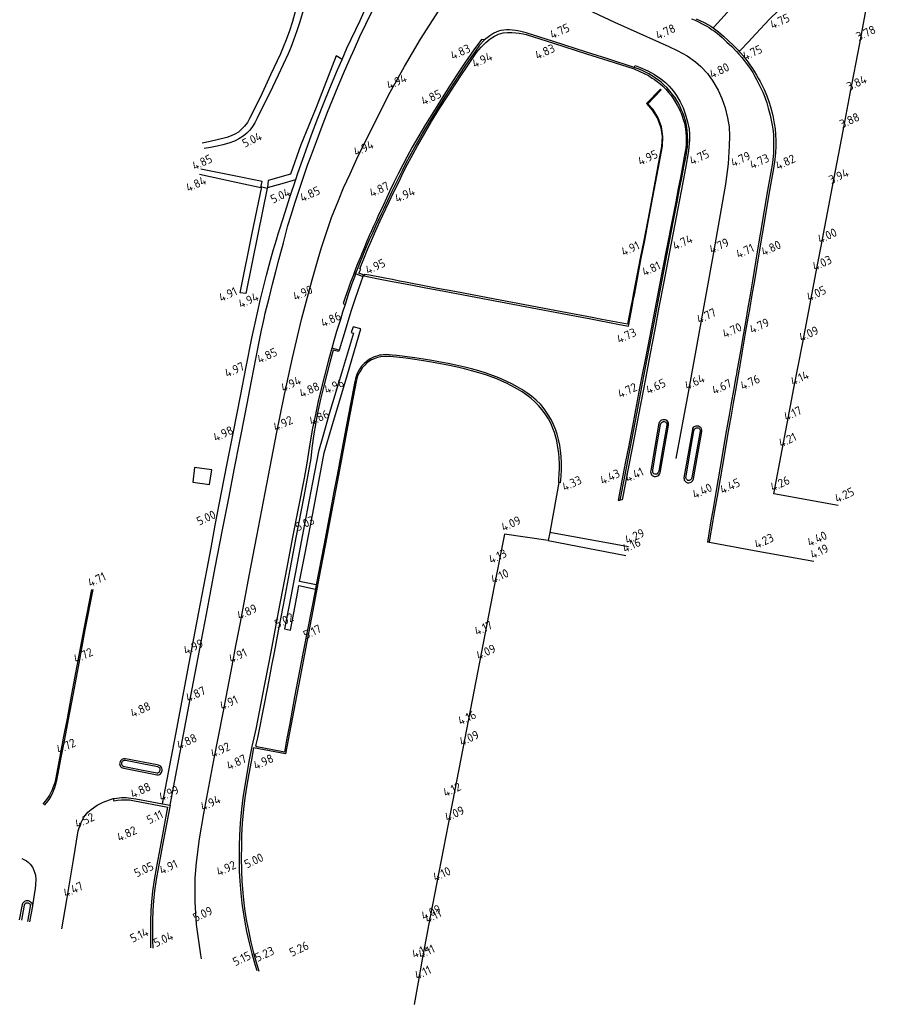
# Model space of a CAD drawing. Header units: metres. Extents: x 147456 to 147745, y 410516 to 410733.
# Tile 1 of 4: x 147456 to 147547, y 410558 to 410662. Entities that reach past the tile are written whole.
import ezdxf
from ezdxf.enums import TextEntityAlignment as Align

# ---------------------------------------------------------------- set-up
doc = ezdxf.new("R2010")
doc.units = ezdxf.units.M
for name, color, linetype in [('AS-WEG', 255, 'Continuous'), ('GOOT', 255, 'Continuous'), ('KANT_VERHARDING', 255, 'Continuous'), ('OPSLUITBAND', 255, 'Continuous'), ('TROTTOIRBAND', 255, 'Continuous')]:
    doc.layers.add(name, color=color, linetype=linetype)
doc.layers.add('X-XX-AL-T18', color=7, linetype='Continuous', lineweight=18)
doc.styles.add('NLCS-ISO-M500-T18', font='NLCS-ISO.TTF', dxfattribs={"height": 0.9})

msp = doc.modelspace()

# ---------------------------------------------------------------- linework, layer by layer
at = {"layer": 'AS-WEG'}
for points in [[(147511.46, 410665.19), (147513.95, 410663.95), (147519.06, 410661.53), (147523.74, 410659.43), (147524.76, 410658.98), (147525.62, 410658.58), (147526.68, 410657.99), (147527.57, 410657.36), (147528.14, 410656.87), (147528.84, 410656.13), (147529.4, 410655.35), (147529.95, 410654.4), (147530.33, 410653.51), (147530.69, 410652.52), (147530.94, 410651.48), (147531.09, 410650.54), (147531.13, 410649.55), (147531.12, 410648.54), (147531, 410646.65), (147530.72, 410644.51), (147529.37, 410636.92), (147528.05, 410629.56), (147526.78, 410622.59), (147525.5, 410615.64)], [(147475.62, 410563.01), (147475.54, 410563.43), (147475.09, 410566.63), (147474.94, 410569), (147474.95, 410571.49), (147475.08, 410573.14), (147475.4, 410575.62), (147475.86, 410578.3), (147476.92, 410583.89), (147477.88, 410588.89), (147478.83, 410593.84), (147479.23, 410595.92), (147479.7, 410598.4), (147480.63, 410603.29), (147481.42, 410607.46), (147482.66, 410613.86), (147483.51, 410618.23), (147484.32, 410622.37), (147485.16, 410626.24), (147486.14, 410630.28), (147487.25, 410634.43), (147487.87, 410636.64), (147488.21, 410637.84), (147488.68, 410639.22), (147489.28, 410641), (147490, 410642.78), (147490.54, 410644.12), (147491.23, 410645.6), (147491.96, 410647.18), (147493.98, 410651.27), (147495.44, 410654.17), (147496.94, 410656.88), (147498.64, 410659.75), (147500.6, 410662.82)]]:
    msp.add_lwpolyline(points, dxfattribs=at)
at = {"layer": 'GOOT'}
msp.add_lwpolyline([(147505.38, 410659.68), (147505.06, 410659.71), (147504.26, 410658.62), (147503.38, 410657.37), (147502.46, 410655.99), (147501.76, 410654.91), (147500.92, 410653.58), (147499.99, 410652.11), (147499.18, 410650.79), (147498.47, 410649.6), (147497.78, 410648.4), (147497.21, 410647.35), (147496.77, 410646.52), (147496.28, 410645.58), (147495.85, 410644.69), (147495.39, 410643.72), (147494.74, 410642.34), (147494.16, 410641.1), (147493.96, 410640.66), (147493.69, 410640.08), (147493.48, 410639.59), (147493.24, 410639.06), (147493.01, 410638.5), (147492.67, 410637.7), (147492.43, 410637.12), (147492.29, 410636.76), (147492.16, 410636.45), (147491.96, 410635.95), (147491.84, 410635.66), (147491.73, 410635.37), (147491.54, 410634.87), (147491.28, 410634.18), (147491.06, 410633.57), (147490.88, 410633.06), (147490.69, 410632.49), (147490.51, 410631.94), (147490.7, 410631.86)], dxfattribs=at)
at = {"layer": 'KANT_VERHARDING'}
for p, q in [((147520.5, 410606.36), (147512.23, 410607.87)), ((147512.08, 410607.01), (147520.25, 410605.45))]:
    msp.add_line(p, q, dxfattribs=at)
for points in [[(147542.57, 410610.7), (147535.79, 410611.91), (147536.67, 410616.54), (147537.21, 410619.32), (147537.92, 410623.04), (147538.81, 410627.67), (147539.61, 410631.91), (147540.22, 410635.11), (147540.77, 410637.99), (147541.96, 410644.24), (147543.09, 410650.1), (147543.84, 410654.05), (147544.83, 410659.31), (147545.73, 410664.11), (147546.46, 410668.4)], [(147529.42, 410660.94), (147529.53, 410661.05), (147530.21, 410661.81), (147531.53, 410663.27), (147532.23, 410664.02), (147533.29, 410665.15), (147533.87, 410665.76), (147534.39, 410666.3), (147534.52, 410666.17)], [(147486.77, 410664.44), (147486.4, 410663.12), (147485.96, 410661.59), (147485.64, 410660.62), (147485.29, 410659.65), (147485.01, 410658.89), (147484.71, 410658.2), (147483.66, 410655.98), (147482.74, 410654.04), (147481.64, 410651.84), (147481.42, 410651.39), (147481.21, 410650.97), (147480.98, 410650.57), (147480.7, 410650.2), (147480.37, 410649.86), (147479.98, 410649.55), (147479.52, 410649.27), (147479.06, 410649.04), (147478.49, 410648.83), (147477.86, 410648.65), (147477.24, 410648.5), (147476.55, 410648.37), (147475.87, 410648.25)], [(147536.96, 410663.77), (147537.1, 410663.63), (147536.24, 410662.75), (147535.34, 410661.85), (147533.9, 410660.3), (147533.09, 410659.45), (147532.29, 410658.6), (147532.15, 410658.47)], [(147472.3, 410579.16), (147473.36, 410584.76), (147474.31, 410589.75), (147475.26, 410594.7), (147476.13, 410599.27), (147477.06, 410604.16), (147477.86, 410608.32), (147478.47, 410611.47), (147479.08, 410614.63), (147479.61, 410617.29), (147480.23, 410620.47), (147480.87, 410623.77), (147481.36, 410626.29), (147481.78, 410628.44), (147481.92, 410629.14), (147482.05, 410629.75), (147482.19, 410630.36), (147482.31, 410630.94), (147482.71, 410632.52), (147483.08, 410633.98), (147483.43, 410635.33), (147483.74, 410636.54), (147483.96, 410637.33), (147484.24, 410638.33), (147484.46, 410639.3), (147484.69, 410640.16), (147485.03, 410641.25), (147485.45, 410642.61), (147485.81, 410643.67), (147486.25, 410645.02), (147486.76, 410646.49), (147487.18, 410647.6), (147487.69, 410648.99), (147488.29, 410650.59), (147488.87, 410652.06), (147489.42, 410653.44), (147489.99, 410654.81), (147490.55, 410656.15), (147491.15, 410657.51), (147491.71, 410658.74), (147492.27, 410660.02), (147492.89, 410661.32), (147493.57, 410662.69)], [(147527.13, 410661.89), (147527.52, 410661.74), (147527.87, 410661.59), (147528.33, 410661.35), (147528.76, 410661.11), (147529, 410660.97), (147529.26, 410660.79), (147529.55, 410660.59), (147529.83, 410660.37), (147530.36, 410659.92), (147530.87, 410659.44), (147531.37, 410658.97), (147531.88, 410658.45), (147532.12, 410658.19), (147532.42, 410657.84), (147532.67, 410657.52), (147532.88, 410657.24), (147533.13, 410656.91), (147533.37, 410656.55), (147533.58, 410656.24), (147533.8, 410655.83), (147533.98, 410655.51), (147534.17, 410655.15), (147534.38, 410654.73), (147534.63, 410654.18), (147534.84, 410653.64), (147535.05, 410653.06), (147535.22, 410652.5), (147535.41, 410651.75), (147535.59, 410650.89), (147535.68, 410650.34), (147535.75, 410649.72), (147535.78, 410649.12), (147535.78, 410648.52), (147535.75, 410647.8), (147535.72, 410647.4), (147535.66, 410646.79), (147535.56, 410646.15), (147535.08, 410643.45), (147534.65, 410640.89), (147534.09, 410637.58), (147533.56, 410634.35), (147533.3, 410632.85), (147533.04, 410631.32), (147532.88, 410630.41), (147532.6, 410628.8), (147532.28, 410626.93), (147532.05, 410625.61), (147531.91, 410624.84), (147531.86, 410624.53), (147531.81, 410624.25), (147531.55, 410622.79), (147531.32, 410621.45), (147531.1, 410620.19), (147530.77, 410618.3), (147530.4, 410616.17), (147529.7, 410612.07), (147529.37, 410610.17), (147529.19, 410609.1), (147528.83, 410606.85)], [(147519.64, 410611.27), (147520.15, 410613.94), (147520.85, 410617.59), (147521.41, 410620.5), (147521.99, 410623.55), (147522.69, 410627.22), (147523.24, 410630.09), (147523.92, 410633.67), (147525.23, 410640.52), (147525.64, 410642.62), (147525.89, 410644), (147526.12, 410645.18), (147526.34, 410646.32), (147526.5, 410647.17), (147526.61, 410647.72), (147526.66, 410648.04), (147526.71, 410648.41), (147526.72, 410648.68), (147526.74, 410649.07), (147526.73, 410649.5), (147526.72, 410649.77), (147526.69, 410650.13), (147526.64, 410650.49), (147526.57, 410650.89), (147526.47, 410651.28), (147526.36, 410651.63), (147526.26, 410651.93), (147526.1, 410652.3), (147525.95, 410652.63), (147525.76, 410653.03), (147525.59, 410653.3), (147525.38, 410653.64), (147525.16, 410653.95), (147524.88, 410654.29), (147524.58, 410654.63), (147524.24, 410654.96), (147523.94, 410655.22), (147523.68, 410655.43), (147523.39, 410655.63), (147523.11, 410655.82), (147522.67, 410656.1), (147522.31, 410656.29), (147522.01, 410656.43), (147521.64, 410656.6), (147521.11, 410656.79), (147518.35, 410657.68), (147516.1, 410658.4), (147512.62, 410659.5), (147509.75, 410660.42), (147509.47, 410660.5), (147509.18, 410660.58), (147508.87, 410660.65), (147508.63, 410660.68), (147508.32, 410660.71), (147508, 410660.73), (147507.69, 410660.73), (147507.41, 410660.71), (147507.1, 410660.68), (147506.83, 410660.61), (147506.36, 410660.4), (147505.92, 410660.11), (147505.38, 410659.68), (147504.84, 410659.11), (147504.38, 410658.45), (147503.94, 410657.82), (147503.3, 410656.9), (147502.77, 410656.1), (147502.17, 410655.21), (147501.27, 410653.81), (147500.48, 410652.56), (147499.65, 410651.21), (147498.92, 410649.99), (147498.17, 410648.67), (147497.48, 410647.42), (147497.1, 410646.7), (147496.7, 410645.9), (147496.17, 410644.85), (147495.63, 410643.73), (147495.16, 410642.75), (147494.74, 410641.85), (147494.5, 410641.35), (147494.23, 410640.76), (147493.91, 410640.07), (147493.61, 410639.41), (147493.29, 410638.7), (147492.87, 410637.75), (147492.46, 410636.74), (147492.3, 410636.34), (147492.04, 410635.71), (147491.79, 410635.09), (147492.59, 410634.8)], [(147492.59, 410634.8), (147492.62, 410634.89), (147492.64, 410634.96), (147492.17, 410635.13), (147492.35, 410635.55), (147492.25, 410635.59), (147492.51, 410636.23), (147492.67, 410636.63), (147493.08, 410637.63), (147493.48, 410638.59), (147493.8, 410639.3), (147494.09, 410639.96), (147494.41, 410640.65), (147494.68, 410641.24), (147495.33, 410642.64), (147495.81, 410643.62), (147496.35, 410644.73), (147496.86, 410645.79), (147497.27, 410646.59), (147497.65, 410647.31), (147498.33, 410648.55), (147499.08, 410649.88), (147499.81, 410651.1), (147500.65, 410652.45), (147501.44, 410653.7), (147502.34, 410655.1), (147502.94, 410655.99), (147503.47, 410656.79), (147504.11, 410657.71), (147504.54, 410658.34), (147505.03, 410658.91), (147505.5, 410659.39), (147505.98, 410659.79), (147506.42, 410660.06), (147506.86, 410660.27), (147507.35, 410660.41), (147507.79, 410660.46), (147508.24, 410660.45), (147508.66, 410660.41), (147509.01, 410660.37), (147509.42, 410660.3), (147509.74, 410660.24), (147512.61, 410659.33), (147516.09, 410658.22), (147518.34, 410657.51), (147521.1, 410656.62), (147521.72, 410656.37), (147522.17, 410656.16), (147522.62, 410655.92), (147523.01, 410655.66), (147523.25, 410655.5), (147523.54, 410655.3), (147523.8, 410655.09), (147524.1, 410654.83), (147524.24, 410654.7), (147524.44, 410654.5), (147524.74, 410654.16), (147525, 410653.82), (147525.22, 410653.51), (147525.44, 410653.17), (147525.68, 410652.75), (147525.84, 410652.44), (147525.95, 410652.19), (147526.04, 410651.98), (147526.16, 410651.67), (147526.28, 410651.32), (147526.4, 410650.93), (147526.48, 410650.52), (147526.55, 410649.97), (147526.58, 410649.53), (147526.58, 410649.11), (147526.57, 410648.71), (147526.54, 410648.28), (147526.45, 410647.75), (147526.35, 410647.2), (147526.19, 410646.35), (147525.97, 410645.21), (147525.75, 410644.03), (147525.48, 410642.65), (147525.06, 410640.55), (147524.1, 410635.56), (147523.28, 410631.33), (147522.75, 410628.56), (147522.3, 410626.19), (147522, 410624.66), (147521.69, 410623.03), (147520.92, 410619.03), (147520.5, 410616.84), (147520.21, 410615.32), (147519.93, 410613.84), (147519.43, 410611.25), (147519.64, 410611.27)], [(147490.39, 410657.63), (147489.77, 410658), (147487.65, 410652.57), (147486.06, 410648.63), (147484.97, 410645.56), (147482.62, 410644.88), (147482.55, 410644.16), (147484.1, 410644.58), (147485.51, 410644.98)], [(147521.11, 410656.79), (147521.22, 410656.97), (147521.74, 410656.76), (147522.56, 410656.41), (147523.24, 410656.05), (147523.9, 410655.59), (147524.39, 410655.19), (147524.78, 410654.8), (147525.2, 410654.31), (147525.55, 410653.82), (147525.94, 410653.16), (147526.25, 410652.52), (147526.51, 410651.81), (147526.72, 410651.06), (147526.88, 410650.3), (147526.92, 410649.75), (147526.92, 410649.16), (147526.82, 410648.02), (147526.51, 410646.2), (147526.04, 410643.77), (147525.54, 410641.02), (147524.86, 410637.56), (147524.23, 410634.24), (147523.72, 410631.55), (147523.28, 410629.21), (147522.8, 410626.68), (147522.15, 410623.27), (147521.75, 410621.16), (147520.97, 410617.09), (147520.46, 410614.4), (147519.97, 410611.83), (147519.86, 410611.28), (147519.64, 410611.27)], [(147492.71, 410634.86), (147493.21, 410634.74), (147494.23, 410634.53), (147495.47, 410634.3), (147497.61, 410633.91), (147499.02, 410633.64), (147501.13, 410633.24), (147505.75, 410632.37), (147509.64, 410631.64), (147514.1, 410630.79), (147516.57, 410630.33), (147519.38, 410629.79), (147520.5, 410629.58), (147520.92, 410631.77), (147521.02, 410632.26), (147521.1, 410632.67), (147521.17, 410633.04), (147521.86, 410636.7), (147522.22, 410638.56), (147522.63, 410640.73), (147523.09, 410643.15), (147523.78, 410646.8), (147524.1, 410648.51), (147524.13, 410649.52), (147523.98, 410650.53), (147523.62, 410651.48), (147523.1, 410652.36), (147522.55, 410652.95), (147523.96, 410654.42)], [(147475.4, 410645.54), (147478.76, 410644.81), (147481.84, 410644.16), (147482, 410644.78), (147478.85, 410645.42), (147475.54, 410646.08)], [(147482.51, 410644.07), (147481.52, 410639.23), (147480.26, 410633), (147479.67, 410633.08), (147480.93, 410639.35), (147481.94, 410644.21), (147482.51, 410644.07)], [(147491.79, 410635.09), (147491.68, 410634.73), (147491.42, 410634.02), (147491, 410632.79), (147490.7, 410631.86), (147490.45, 410631.04), (147490.21, 410630.28), (147489.82, 410629.01), (147489.53, 410628.02), (147489.32, 410627.23)], [(147492.59, 410634.8), (147492.09, 410633.39), (147491.69, 410632.25), (147491.36, 410631.21), (147491.11, 410630.4), (147490.72, 410629.11), (147490.07, 410627.05)], [(147487.66, 410602.36), (147485.93, 410602.7), (147486.48, 410605.51), (147487.44, 410610.61), (147487.95, 410613.23), (147488.52, 410616.23), (147489.32, 410618.99), (147490.95, 410624.49), (147492.35, 410629.27), (147491.55, 410629.51), (147491.36, 410628.9), (147491.6, 410628.83), (147490.34, 410624.62), (147489.04, 410620.33), (147488.36, 410617.97), (147487.92, 410616.39), (147487.28, 410613.13), (147486.4, 410608.56), (147485.58, 410604.25), (147484.82, 410600.2), (147484.35, 410597.71), (147484.95, 410597.59), (147485.44, 410600.14), (147485.77, 410601.87), (147485.85, 410602.28), (147487.58, 410601.91)], [(147490.07, 410627.05), (147489.31, 410627.24), (147489.01, 410626.11), (147488.55, 410624.35), (147488.2, 410622.97), (147487.89, 410621.68), (147487.58, 410620.28), (147487.29, 410618.85), (147486.96, 410616.99), (147486.68, 410615.14), (147486.41, 410613.56), (147485.18, 410607.35), (147485.18, 410607.35), (147484.58, 410604.18), (147483.68, 410599.46), (147482.99, 410595.86), (147482.67, 410594.21), (147482.2, 410591.73), (147481.33, 410587.16), (147480.91, 410585.36), (147480.6, 410583.77), (147480.37, 410582.46), (147480.15, 410581.24), (147479.95, 410579.93), (147479.81, 410578.76), (147479.67, 410577.27), (147479.6, 410575.98), (147479.58, 410574.89), (147479.57, 410573.6), (147479.58, 410572.24), (147479.64, 410571.18), (147479.73, 410569.9), (147479.86, 410568.88), (147479.98, 410567.91), (147480.16, 410566.88), (147480.35, 410565.9), (147480.62, 410564.69), (147480.9, 410563.56), (147481.24, 410562.34), (147481.42, 410561.77)], [(147513.38, 410613.09), (147513.42, 410613.77), (147513.46, 410614.48), (147513.46, 410615.17), (147513.43, 410615.87), (147513.38, 410616.49), (147513.28, 410617.06), (147513.16, 410617.64), (147513.01, 410618.19), (147512.87, 410618.63), (147512.62, 410619.21), (147512.37, 410619.74), (147512.01, 410620.35), (147511.64, 410620.87), (147511.28, 410621.32), (147510.81, 410621.78), (147510.32, 410622.21), (147509.84, 410622.55), (147509.31, 410622.91), (147508.82, 410623.19), (147508.24, 410623.48), (147507.71, 410623.75), (147507.21, 410623.98), (147506.69, 410624.2), (147506.21, 410624.39), (147505.53, 410624.63), (147504.78, 410624.87), (147504.02, 410625.07), (147503.29, 410625.24), (147502.36, 410625.45), (147501.54, 410625.63), (147500.75, 410625.78), (147499.83, 410625.94), (147498.96, 410626.08), (147498.06, 410626.23), (147497.47, 410626.32), (147496.72, 410626.42), (147496.14, 410626.48), (147495.67, 410626.52), (147495.35, 410626.56), (147495.01, 410626.57), (147494.71, 410626.55), (147494.52, 410626.53), (147494.34, 410626.5), (147494.16, 410626.46), (147493.9, 410626.38), (147493.68, 410626.29), (147493.5, 410626.2), (147493.33, 410626.11), (147493.2, 410626.02), (147493.04, 410625.91), (147492.89, 410625.79), (147492.72, 410625.65), (147492.59, 410625.51), (147492.44, 410625.34), (147492.25, 410625.08), (147492.12, 410624.86), (147491.99, 410624.57), (147491.87, 410624.28), (147491.79, 410624.01), (147491.73, 410623.74), (147490.93, 410619.52), (147490.37, 410616.57), (147489.86, 410613.89), (147489.52, 410612.12), (147489.13, 410610.03), (147488.46, 410606.5), (147487.66, 410602.36), (147487.58, 410601.91), (147486.75, 410597.63), (147486.31, 410595.31), (147485.39, 410590.57), (147484.88, 410587.76), (147484.56, 410586), (147484.33, 410584.76), (147483.07, 410585), (147481.43, 410585.31), (147481.29, 410585.4)], [(147524.74, 410619.26), (147524.72, 410619.38), (147524.66, 410619.51), (147524.58, 410619.59), (147524.49, 410619.66), (147524.4, 410619.7), (147524.3, 410619.72), (147524.2, 410619.72), (147524.11, 410619.71), (147524, 410619.68), (147523.9, 410619.63), (147523.82, 410619.55), (147523.76, 410619.46), (147523.72, 410619.37), (147522.85, 410614.37), (147522.84, 410614.25), (147522.86, 410614.14), (147522.89, 410614.03), (147522.94, 410613.94), (147523.01, 410613.87), (147523.09, 410613.81), (147523.22, 410613.75), (147523.37, 410613.74), (147523.49, 410613.77), (147523.6, 410613.82), (147523.7, 410613.9), (147523.79, 410613.99), (147523.86, 410614.13), (147524.74, 410619.15), (147524.74, 410619.26)], [(147528.23, 410618.61), (147528.21, 410618.7), (147528.19, 410618.77), (147528.16, 410618.82), (147528.12, 410618.89), (147528.06, 410618.94), (147527.98, 410618.99), (147527.89, 410619.03), (147527.8, 410619.05), (147527.7, 410619.06), (147527.61, 410619.04), (147527.5, 410619.01), (147527.41, 410618.96), (147527.32, 410618.9), (147527.26, 410618.81), (147527.23, 410618.69), (147526.35, 410613.6), (147526.36, 410613.49), (147526.38, 410613.38), (147526.44, 410613.29), (147526.5, 410613.22), (147526.59, 410613.16), (147526.72, 410613.1), (147526.87, 410613.1), (147526.99, 410613.12), (147527.1, 410613.17), (147527.2, 410613.25), (147527.29, 410613.34), (147527.36, 410613.49), (147527.75, 410615.72), (147528.24, 410618.5), (147528.23, 410618.61)], [(147474.69, 410613.14), (147476.46, 410612.91), (147476.68, 410614.45), (147474.88, 410614.69), (147474.69, 410613.14)], [(147513.2, 410613.12), (147512.63, 410610.01), (147512.23, 410607.87), (147512.08, 410607.01), (147507.49, 410607.69), (147506.4, 410602.22), (147504.86, 410594.2), (147503.09, 410585.13), (147501.55, 410577.18), (147500.31, 410570.88), (147499.47, 410566.5), (147498.77, 410562.76), (147498.39, 410560.54), (147497.96, 410558.22)], [(147540, 410604.8), (147534.12, 410605.87), (147528.83, 410606.85)], [(147464.17, 410601.85), (147463.34, 410597.61), (147462.62, 410593.73), (147462.06, 410590.73), (147461.57, 410588.18), (147461.18, 410586.11), (147460.8, 410584.19), (147460.47, 410582.34), (147460.36, 410581.76), (147460.26, 410581.35), (147460.15, 410580.99), (147460.02, 410580.65), (147459.89, 410580.38), (147459.75, 410580.11), (147459.54, 410579.78), (147459.31, 410579.46), (147459.06, 410579.17)], [(147470.96, 410583.42), (147467.61, 410584.05), (147467.49, 410584.05), (147467.39, 410584.05), (147467.31, 410584.02), (147467.23, 410583.98), (147467.16, 410583.92), (147467.1, 410583.85), (147467.04, 410583.75), (147467, 410583.62), (147466.99, 410583.52), (147467, 410583.41), (147467.04, 410583.32), (147467.08, 410583.24), (147467.14, 410583.18), (147467.2, 410583.14), (147467.3, 410583.09), (147467.42, 410583.05), (147470.77, 410582.4), (147470.9, 410582.38), (147470.98, 410582.37), (147471.1, 410582.38), (147471.2, 410582.41), (147471.28, 410582.47), (147471.36, 410582.56), (147471.4, 410582.62), (147471.44, 410582.7), (147471.47, 410582.83), (147471.47, 410582.94), (147471.45, 410583.05), (147471.4, 410583.15), (147471.34, 410583.23), (147471.27, 410583.3), (147471.17, 410583.35), (147471.07, 410583.39), (147470.96, 410583.42)], [(147460.93, 410566.16), (147461.43, 410569.2), (147462.13, 410573.42), (147462.65, 410576.48), (147462.77, 410576.91), (147462.95, 410577.36), (147463.23, 410577.9), (147463.65, 410578.42), (147464.01, 410578.73), (147464.63, 410579.16), (147465.28, 410579.5), (147466.33, 410579.86)], [(147466.33, 410579.86), (147466.7, 410579.92), (147467.19, 410579.97), (147467.68, 410579.97), (147468.17, 410579.92), (147468.71, 410579.83), (147471.49, 410579.32), (147472.3, 410579.16), (147471.59, 410575.36), (147471.08, 410572.68), (147470.85, 410571.34), (147470.67, 410570.17), (147470.55, 410569.11), (147470.48, 410568.14), (147470.44, 410567.05), (147470.44, 410565.96), (147470.45, 410564.91), (147470.47, 410564.12)], [(147456.71, 410573.57), (147457.19, 410573.3), (147457.39, 410573.16), (147457.6, 410572.97), (147457.82, 410572.65), (147458.01, 410572.22), (147458.13, 410571.81), (147458.17, 410571.34), (147458.16, 410570.84), (147458.11, 410570.37), (147458.02, 410569.79), (147457.94, 410569.28), (147457.82, 410568.63)], [(147456.48, 410567.12), (147456.79, 410568.74)], [(147456.79, 410568.74), (147456.83, 410568.86), (147456.91, 410568.98), (147457.01, 410569.07), (147457.1, 410569.11), (147457.19, 410569.13), (147457.28, 410569.15), (147457.39, 410569.13), (147457.51, 410569.08), (147457.63, 410569.01), (147457.71, 410568.93), (147457.76, 410568.83), (147457.8, 410568.74), (147457.82, 410568.63), (147457.82, 410568.54), (147457.51, 410566.9)]]:
    msp.add_lwpolyline(points, dxfattribs=at)
at = {"layer": 'OPSLUITBAND'}
for points in [[(147486.02, 410664.58), (147485.57, 410663.01), (147485.18, 410661.61), (147484.86, 410660.64), (147484.51, 410659.67), (147484.21, 410658.9), (147483.9, 410658.22), (147482.88, 410656), (147481.99, 410654.06), (147480.91, 410651.86), (147480.66, 410651.41), (147480.43, 410650.99), (147480.14, 410650.61), (147479.83, 410650.3), (147479.48, 410649.99), (147479.12, 410649.76), (147478.71, 410649.57), (147478.28, 410649.42), (147477.26, 410649.16), (147476.51, 410649), (147475.67, 410648.82)], [(147523.96, 410654.42), (147523.88, 410654.5), (147522.41, 410652.99), (147523.02, 410652.3), (147523.56, 410651.4), (147523.91, 410650.44), (147524.04, 410649.53), (147523.98, 410648.47), (147523.68, 410646.82), (147523.01, 410643.18), (147522.54, 410640.75), (147522.12, 410638.58), (147521.76, 410636.73), (147521.05, 410633.06), (147520.98, 410632.7), (147520.89, 410632.28), (147520.79, 410631.79), (147520.41, 410629.77), (147517.7, 410630.28), (147516.7, 410630.47), (147513.49, 410631.08), (147505.71, 410632.54), (147502.26, 410633.2), (147500.42, 410633.54), (147499.37, 410633.75), (147497.05, 410634.19), (147496.43, 410634.31), (147495.68, 410634.46), (147494.88, 410634.61), (147493.29, 410634.92), (147492.73, 410635.01), (147492.71, 410634.86), (147492.62, 410634.89)], [(147456.98, 410568.64), (147457, 410568.71), (147457.05, 410568.8), (147457.09, 410568.85), (147457.15, 410568.89), (147457.26, 410568.9), (147457.33, 410568.89), (147457.4, 410568.87), (147457.48, 410568.83), (147457.54, 410568.78), (147457.58, 410568.71), (147457.59, 410568.63), (147457.58, 410568.53), (147457.29, 410566.94)], [(147456.7, 410567.07), (147456.98, 410568.64)]]:
    msp.add_lwpolyline(points, dxfattribs=at)
at = {"layer": 'TROTTOIRBAND'}
for points in [[(147471.49, 410579.32), (147472.89, 410586.66), (147474.31, 410594.12), (147475.33, 410599.49), (147476.2, 410604.04), (147476.62, 410606.23), (147477.05, 410608.64), (147477.72, 410612.07), (147478.32, 410615.1), (147478.97, 410618.46), (147479.71, 410622.2), (147480.31, 410625.28), (147480.9, 410628.29), (147481.53, 410631.13), (147481.79, 410632.25), (147482.16, 410633.81), (147482.45, 410634.92), (147482.86, 410636.52), (147483.15, 410637.53), (147483.48, 410638.65), (147483.68, 410639.29), (147483.84, 410639.82), (147484.4, 410641.57), (147484.9, 410643.14), (147485.51, 410644.98), (147485.74, 410645.66), (147486.04, 410646.53), (147486.6, 410648.12), (147487.16, 410649.68), (147487.83, 410651.44), (147488.42, 410652.95), (147489.09, 410654.59), (147489.91, 410656.53), (147490.39, 410657.63), (147490.9, 410658.82), (147492.29, 410661.71), (147492.97, 410663.22)], [(147527.64, 410661.91), (147528.03, 410661.73), (147528.49, 410661.5), (147528.92, 410661.26), (147529.16, 410661.11), (147529.42, 410660.94), (147529.71, 410660.73), (147529.99, 410660.52), (147530.52, 410660.07), (147531.05, 410659.59), (147531.53, 410659.11), (147532.04, 410658.59), (147532.15, 410658.47), (147532.28, 410658.33), (147532.58, 410657.99), (147532.84, 410657.66), (147533.05, 410657.38), (147533.29, 410657.05), (147533.55, 410656.67), (147533.74, 410656.38), (147533.99, 410655.97), (147534.17, 410655.65), (147534.36, 410655.29), (147534.57, 410654.87), (147534.77, 410654.46), (147535.06, 410653.78), (147535.27, 410653.2), (147535.44, 410652.64), (147535.68, 410651.73), (147535.85, 410650.88), (147535.94, 410650.33), (147535.99, 410649.71), (147536.01, 410649.11), (147536.02, 410648.51), (147535.98, 410647.79), (147535.91, 410647.1), (147535.77, 410646.15), (147535.29, 410643.45), (147534.85, 410640.89), (147534.29, 410637.58), (147533.76, 410634.36), (147533.5, 410632.86), (147533.24, 410631.33), (147533.08, 410630.42), (147532.8, 410628.81), (147532.48, 410626.94), (147532.25, 410625.62), (147532.04, 410624.43), (147531.76, 410622.8), (147531.52, 410621.46), (147531.3, 410620.2), (147530.97, 410618.31), (147530.6, 410616.18), (147529.9, 410612.08), (147529.57, 410610.18), (147529.39, 410609.11), (147528.99, 410606.87), (147528.83, 410606.85)], [(147490.07, 410627.05), (147490.03, 410626.91), (147489.47, 410627.04), (147489.1, 410625.73), (147488.78, 410624.52), (147488.43, 410623.16), (147488.13, 410621.89), (147487.78, 410620.26), (147487.58, 410619.23), (147487.41, 410618.25), (147487.21, 410616.74), (147487.12, 410615.66), (147486.36, 410611.66), (147485.54, 410607.33), (147484.83, 410603.58), (147484.18, 410600.21), (147483.67, 410597.52), (147483.24, 410595.24), (147482.97, 410593.87), (147482.68, 410592.33), (147482.22, 410589.96), (147481.5, 410586.26), (147481.29, 410585.4)], [(147513.38, 410613.09), (147513.2, 410613.12), (147513.2, 410613.47), (147513.23, 410614.03), (147513.25, 410614.54), (147513.26, 410615.09), (147513.23, 410615.7), (147513.18, 410616.21), (147513.1, 410616.81), (147512.98, 410617.49), (147512.88, 410617.89), (147512.73, 410618.38), (147512.57, 410618.8), (147512.37, 410619.28), (147512.1, 410619.8), (147511.83, 410620.23), (147511.44, 410620.76), (147511.04, 410621.21), (147510.66, 410621.6), (147510.29, 410621.94), (147509.83, 410622.32), (147509.32, 410622.67), (147508.83, 410622.95), (147508.22, 410623.28), (147507.68, 410623.55), (147507.18, 410623.79), (147506.66, 410624.02), (147506.19, 410624.2), (147505.51, 410624.44), (147504.76, 410624.67), (147503.99, 410624.88), (147503.27, 410625.06), (147502.34, 410625.27), (147501.52, 410625.45), (147500.73, 410625.61), (147499.8, 410625.78), (147498.94, 410625.92), (147498.03, 410626.06), (147497.11, 410626.19), (147496.12, 410626.32), (147495.76, 410626.34), (147495.44, 410626.37), (147495.19, 410626.38), (147494.79, 410626.37), (147494.47, 410626.34), (147494.12, 410626.27), (147493.76, 410626.14), (147493.48, 410626.02), (147493.22, 410625.85), (147492.97, 410625.66), (147492.77, 410625.47), (147492.54, 410625.2), (147492.35, 410624.91), (147492.17, 410624.62), (147492.03, 410624.3), (147491.95, 410624.01), (147491.88, 410623.74), (147491.08, 410619.52), (147490.01, 410613.89), (147489.28, 410610.03), (147488.61, 410606.5), (147487.95, 410603.06), (147487.32, 410599.66), (147486.69, 410596.36), (147485.96, 410592.46), (147485.46, 410589.9), (147484.45, 410584.58), (147481.06, 410585.19), (147480.83, 410583.78), (147480.59, 410582.48), (147480.38, 410581.26), (147480.18, 410579.95), (147480.04, 410578.77), (147479.9, 410577.29), (147479.83, 410576), (147479.8, 410574.9), (147479.79, 410573.62), (147479.81, 410572.26), (147479.86, 410571.2), (147479.95, 410569.92), (147480.05, 410568.89), (147480.17, 410567.99), (147480.34, 410566.96), (147480.54, 410565.99), (147480.81, 410564.77), (147481.09, 410563.65), (147481.42, 410562.42), (147481.64, 410561.72)], [(147523.08, 410614.43), (147523.46, 410616.79), (147523.88, 410619.22), (147523.91, 410619.31), (147523.97, 410619.4), (147524.05, 410619.47), (147524.15, 410619.52), (147524.27, 410619.53), (147524.36, 410619.51), (147524.44, 410619.46), (147524.49, 410619.41), (147524.53, 410619.36), (147524.55, 410619.26), (147524.55, 410619.16), (147524.13, 410616.81), (147523.69, 410614.31), (147523.65, 410614.18), (147523.61, 410614.12), (147523.54, 410614.04), (147523.48, 410614), (147523.41, 410613.99), (147523.33, 410613.98), (147523.27, 410613.99), (147523.18, 410614.04), (147523.11, 410614.1), (147523.07, 410614.2), (147523.06, 410614.31), (147523.08, 410614.43)], [(147526.58, 410613.78), (147526.96, 410616.14), (147527.37, 410618.57), (147527.41, 410618.66), (147527.47, 410618.75), (147527.55, 410618.83), (147527.65, 410618.87), (147527.77, 410618.88), (147527.86, 410618.86), (147527.93, 410618.82), (147527.99, 410618.77), (147528.03, 410618.71), (147528.05, 410618.61), (147528.05, 410618.51), (147527.63, 410616.16), (147527.19, 410613.66), (147527.15, 410613.53), (147527.11, 410613.47), (147527.04, 410613.4), (147526.98, 410613.35), (147526.91, 410613.34), (147526.83, 410613.33), (147526.77, 410613.34), (147526.67, 410613.39), (147526.61, 410613.46), (147526.57, 410613.55), (147526.56, 410613.66), (147526.58, 410613.78)], [(147464.02, 410601.85), (147463.24, 410597.72), (147462.51, 410593.84), (147461.94, 410590.85), (147461.46, 410588.3), (147461.07, 410586.23), (147460.71, 410584.3), (147460.35, 410582.45), (147460.24, 410581.87), (147460.13, 410581.46), (147460.02, 410581.11), (147459.89, 410580.77), (147459.76, 410580.49), (147459.62, 410580.23), (147459.41, 410579.9), (147459.18, 410579.58), (147458.92, 410579.28)], [(147467.49, 410583.23), (147469.26, 410582.89), (147470.92, 410582.57), (147471, 410582.57), (147471.08, 410582.6), (147471.15, 410582.65), (147471.2, 410582.71), (147471.24, 410582.78), (147471.26, 410582.86), (147471.27, 410582.92), (147471.25, 410583.01), (147471.22, 410583.07), (147471.16, 410583.12), (147471.1, 410583.16), (147471.02, 410583.19), (147469.38, 410583.51), (147467.61, 410583.86), (147467.51, 410583.87), (147467.44, 410583.86), (147467.39, 410583.85), (147467.35, 410583.84), (147467.31, 410583.81), (147467.26, 410583.78), (147467.24, 410583.74), (147467.21, 410583.69), (147467.19, 410583.63), (147467.18, 410583.56), (147467.19, 410583.48), (147467.21, 410583.41), (147467.25, 410583.35), (147467.3, 410583.31), (147467.36, 410583.27), (147467.42, 410583.25), (147467.49, 410583.23)], [(147466.33, 410579.86), (147466.39, 410579.63), (147466.78, 410579.7), (147467.2, 410579.73), (147467.55, 410579.74), (147468.02, 410579.72), (147468.57, 410579.63), (147471.9, 410578.99), (147472.04, 410578.96), (147471.26, 410574.77), (147470.88, 410572.72), (147470.62, 410571.31), (147470.46, 410570.14), (147470.33, 410569.02), (147470.27, 410568.11), (147470.23, 410566.95), (147470.24, 410565.93), (147470.24, 410564.88), (147470.25, 410564.16)]]:
    msp.add_lwpolyline(points, dxfattribs=at)

# ---------------------------------------------------------------- texts
at = {"layer": 'X-XX-AL-T18', "style": 'NLCS-ISO-M500-T18'}
for s, p in [('4.75', (147535.77, 410660.54)), ('4.75', (147512.62, 410659.5)), ('4.78', (147523.74, 410659.43)), ('3.78', (147544.83, 410659.31)), ('4.83', (147502.16, 410657.31)), ('4.83', (147511.05, 410657.33)), ('4.75', (147532.88, 410657.24)), ('4.94', (147504.44, 410656.46)), ('4.80', (147529.4, 410655.35)), ('4.94', (147495.44, 410654.17)), ('3.84', (147543.84, 410654.05)), ('4.85', (147499.08, 410652.52)), ('3.88', (147543.09, 410650.1)), ('5.04', (147480.26, 410648.08)), ('4.94', (147491.96, 410647.18)), ('4.85', (147474.99, 410645.7)), ('4.95', (147521.87, 410646.19)), ('4.75', (147527.3, 410646.23)), ('4.79', (147531.64, 410646.03)), ('4.73', (147533.63, 410645.8)), ('4.82', (147536.35, 410645.73)), ('4.84', (147474.33, 410643.4)), ('3.94', (147541.96, 410644.24)), ('4.85', (147486.33, 410642.35)), ('4.87', (147493.63, 410642.85)), ('5.04', (147483.24, 410642.2)), ('4.94', (147496.3, 410642.27)), ('4.74', (147525.53, 410637.28)), ('4.00', (147540.77, 410637.99)), ('4.91', (147520.12, 410636.66)), ('4.79', (147529.37, 410636.92)), ('4.71', (147532.19, 410636.42)), ('4.80', (147534.84, 410636.67)), ('4.03', (147540.22, 410635.11)), ('4.95', (147493.21, 410634.74)), ('4.81', (147522.31, 410634.54)), ('4.90', (147485.59, 410631.96)), ('4.91', (147477.8, 410631.84)), ('4.94', (147479.85, 410631.17)), ('4.05', (147539.61, 410631.91)), ('4.86', (147488.53, 410629.17)), ('4.77', (147528.05, 410629.56)), ('4.70', (147530.76, 410628.03)), ('4.79', (147533.61, 410628.5)), ('4.73', (147519.65, 410627.47)), ('4.09', (147538.81, 410627.67)), ('4.85', (147481.82, 410625.36)), ('4.97', (147478.41, 410623.88)), ('4.14', (147537.92, 410623.04)), ('4.94', (147484.32, 410622.37)), ('4.88', (147486.26, 410621.75)), ('4.96', (147488.87, 410622.15)), ('4.72', (147519.75, 410621.71)), ('4.65', (147522.71, 410622.13)), ('4.64', (147526.78, 410622.59)), ('4.67', (147529.66, 410622.09)), ('4.76', (147532.64, 410622.56)), ('4.86', (147487.29, 410618.85)), ('4.17', (147537.21, 410619.32)), ('4.92', (147483.51, 410618.23)), ('4.98', (147477.2, 410617.14)), ('4.21', (147536.67, 410616.54)), ('4.43', (147517.89, 410612.61)), ('4.41', (147520.54, 410612.85)), ('4.33', (147513.9, 410611.93)), ('4.45', (147530.5, 410611.63)), ('4.26', (147535.79, 410611.91)), ('4.40', (147527.6, 410611.13)), ('4.25', (147542.57, 410610.7)), ('5.00', (147475.47, 410608.32)), ('5.03', (147485.84, 410607.72)), ('4.09', (147507.49, 410607.69)), ('4.29', (147520.5, 410606.36)), ('4.40', (147539.68, 410606.09)), ('4.16', (147520.25, 410605.45)), ('4.23', (147534.12, 410605.87)), ('4.13', (147506.18, 410604.29)), ('4.19', (147540, 410604.8)), ('4.10', (147506.4, 410602.22)), ('4.71', (147464.02, 410601.85)), ('4.89', (147479.7, 410598.4)), ('5.02', (147483.67, 410597.52)), ('4.17', (147504.67, 410596.74)), ('5.17', (147486.69, 410596.36)), ('4.99', (147474.07, 410594.73)), ('4.72', (147462.51, 410593.84)), ('4.91', (147478.83, 410593.84)), ('4.09', (147504.86, 410594.2)), ('4.87', (147474.31, 410589.75)), ('4.91', (147477.88, 410588.89)), ('4.88', (147468.49, 410588.11)), ('4.16', (147502.95, 410587.31)), ('4.72', (147460.71, 410584.3)), ('4.88', (147473.36, 410584.76)), ('4.09', (147503.09, 410585.13)), ('4.92', (147476.92, 410583.89)), ('4.87', (147478.61, 410582.59)), ('4.98', (147481.43, 410582.62)), ('4.88', (147468.5, 410579.62)), ('4.99', (147471.49, 410579.32)), ('4.99', (147471.49, 410579.32)), ('4.12', (147501.38, 410579.76)), ('4.94', (147475.86, 410578.3)), ('4.09', (147501.55, 410577.18)), ('4.52', (147462.65, 410576.48)), ('5.11', (147470.22, 410576.91)), ('4.82', (147467.08, 410575.07)), ('5.00', (147480.48, 410572.25)), ('5.05', (147468.9, 410571.31)), ('4.91', (147471.54, 410571.6)), ('4.92', (147477.54, 410571.43)), ('4.10', (147500.31, 410570.88)), ('4.47', (147461.43, 410569.2)), ('4.09', (147499.08, 410566.8)), ('5.09', (147475.09, 410566.63)), ('4.11', (147499.47, 410566.5)), ('5.14', (147468.47, 410564.44)), ('5.04', (147470.94, 410563.97)), ('5.26', (147485.22, 410562.96)), ('4.14', (147498.09, 410562.78)), ('4.11', (147498.77, 410562.76)), ('5.15', (147479.27, 410561.97)), ('5.23', (147481.6, 410562.42)), ('4.11', (147498.39, 410560.54))]:
    msp.add_text(s, height=0.9, rotation=25, dxfattribs=at).set_placement(p, align=Align.BOTTOM_LEFT)

doc.saveas('drawing.dxf')
